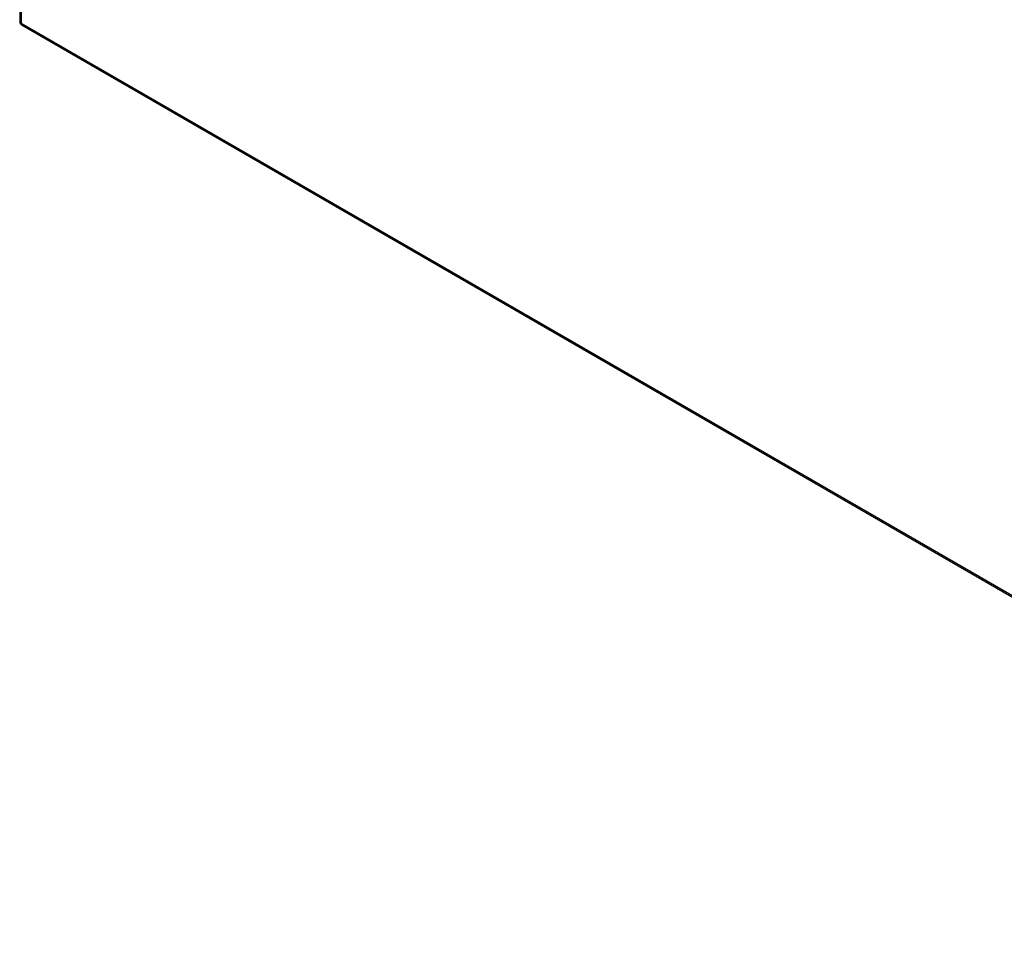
# Model space of a CAD drawing. Header units: inches. Extents: x 20 to 506, y 54 to 236.
# Tile 184 of 245: x 464 to 485, y 167 to 186. Entities that reach past the tile are written whole.
import ezdxf

# ---------------------------------------------------------------- set-up
doc = ezdxf.new("R2010")
doc.units = ezdxf.units.IN
doc.header["$MEASUREMENT"] = 0
doc.layers.add('Visible Edges(ANSI)', color=7, linetype='Continuous', lineweight=25)
doc.layers.add('Visible Tangent Edges(ANSI)', color=7, linetype='Continuous', lineweight=25)

msp = doc.modelspace()

# ---------------------------------------------------------------- linework, layer by layer
at = {"layer": 'Visible Edges(ANSI)'}
for p, q in [((463.934, 210.636), (463.934, 186.37)), ((463.984, 186.284), (497.645, 166.85))]:
    msp.add_line(p, q, dxfattribs=at)
msp.add_arc((464.033, 186.37), 0.099, 180, 240, dxfattribs=at)
at = {"layer": 'Visible Tangent Edges(ANSI)'}
for p, q in [((463.963, 210.596), (463.963, 186.33)), ((463.963, 186.33), (497.625, 166.895))]:
    msp.add_line(p, q, dxfattribs=at)
for major_axis, start_param, end_param in [((-0.099, 0), 0, 0.785398), ((-0.0495, -0.0857), 5.497787, 6.283185)]:
    msp.add_ellipse((464.033, 186.37), major_axis=major_axis, ratio=0.57735, start_param=start_param, end_param=end_param, dxfattribs=at)

doc.saveas('drawing.dxf')
